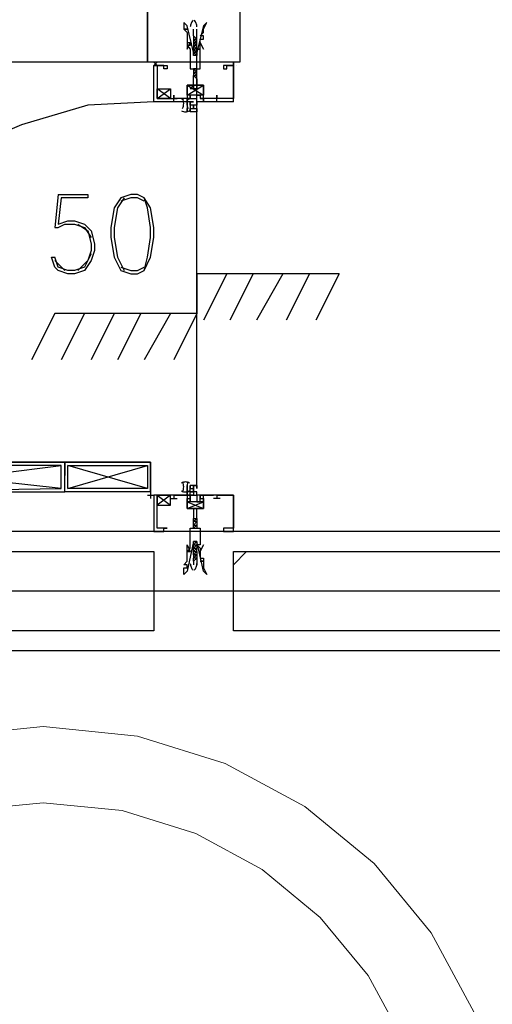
# Model space of a CAD drawing. Header units: millimetres. Extents: x 0 to 420, y 0 to 297.
# Tile 6 of 73: x 90 to 96, y 99 to 112. Entities that reach past the tile are written whole.
import ezdxf

# ---------------------------------------------------------------- set-up
doc = ezdxf.new("R2010")
doc.units = ezdxf.units.MM
doc.layers.add('LINE_000000', color=7, linetype='Continuous')

msp = doc.modelspace()

# ---------------------------------------------------------------- linework, layer by layer
at = {"layer": 'LINE_000000', "lineweight": 25}
for p, q in [((92.16, 111.845), (92.16, 111.929)), ((92.202, 111.802), (92.202, 111.929)), ((92.16, 111.845), (92.16, 111.845)), ((92.16, 111.845), (92.16, 111.802)), ((92.16, 111.802), (92.202, 111.802)), ((92.16, 111.802), (92.16, 111.802)), ((92.16, 111.802), (92.16, 111.802)), ((92.16, 111.802), (92.202, 111.76)), ((92.16, 111.802), (92.16, 111.802)), ((92.16, 111.802), (92.16, 111.76)), ((92.16, 111.76), (92.16, 111.76)), ((92.16, 111.76), (92.16, 111.76)), ((92.16, 111.76), (92.16, 111.718)), ((92.202, 106.087), (92.202, 111.845)), ((92.202, 111.802), (92.202, 111.802)), ((92.202, 111.802), (92.202, 111.802)), ((92.202, 111.802), (92.202, 111.802)), ((92.202, 111.76), (92.202, 111.802)), ((92.202, 111.76), (92.202, 111.76)), ((92.202, 111.718), (92.202, 111.76)), ((92.16, 111.718), (92.202, 111.675)), ((92.16, 111.718), (92.16, 111.718)), ((92.16, 111.718), (92.16, 111.675)), ((92.16, 111.718), (92.16, 111.718)), ((92.16, 111.718), (92.16, 111.718)), ((92.16, 111.718), (92.16, 111.718)), ((92.16, 111.675), (92.16, 111.675)), ((92.16, 111.675), (92.16, 111.675)), ((92.16, 111.675), (92.16, 111.675)), ((92.16, 111.675), (92.16, 111.633)), ((92.16, 111.633), (92.16, 111.633)), ((92.16, 111.633), (92.16, 111.591)), ((92.202, 111.718), (92.202, 111.718)), ((92.202, 111.675), (92.202, 111.718)), ((92.202, 111.718), (92.202, 111.718)), ((92.202, 111.718), (92.202, 111.718)), ((92.202, 111.675), (92.202, 111.675)), ((92.202, 111.675), (92.202, 111.675)), ((92.202, 111.675), (92.202, 111.675)), ((92.202, 111.633), (92.202, 111.675)), ((92.202, 111.633), (92.202, 111.633)), ((92.202, 111.591), (92.202, 111.633)), ((91.694, 111.506), (91.694, 111.506)), ((92.16, 111.591), (92.16, 111.591)), ((92.16, 111.591), (92.16, 111.591)), ((92.202, 111.591), (92.202, 111.591)), ((92.202, 111.591), (92.202, 111.591)), ((92.668, 111.506), (92.668, 111.506)), ((91.652, 111.464), (91.652, 111.464)), ((91.694, 111.464), (91.694, 111.464)), ((92.16, 111.421), (92.16, 111.421)), ((92.16, 111.379), (92.16, 111.379)), ((92.16, 111.379), (92.16, 111.337)), ((92.202, 111.421), (92.202, 111.421)), ((92.202, 111.421), (92.202, 111.421)), ((92.202, 111.421), (92.202, 111.421)), ((92.202, 111.379), (92.202, 111.379)), ((92.202, 111.337), (92.202, 111.379)), ((92.625, 111.464), (92.625, 111.464)), ((92.71, 111.464), (92.71, 111.464)), ((92.16, 111.337), (92.16, 111.337)), ((92.16, 111.337), (92.16, 111.337)), ((92.202, 111.337), (92.202, 111.337)), ((91.694, 111.04), (91.863, 111.167)), ((91.863, 111.04), (91.694, 111.167)), ((92.075, 111.083), (92.287, 111.21)), ((92.075, 111.083), (92.287, 111.21)), ((91.863, 111.04), (91.948, 111.04)), ((91.863, 111.04), (91.948, 111.04)), ((91.906, 110.998), (91.906, 111.083)), ((91.906, 110.998), (91.906, 111.083)), ((91.906, 111.04), (91.906, 111.04)), ((92.498, 111.04), (92.414, 111.04)), ((92.456, 110.998), (92.456, 111.083)), ((92.456, 111.04), (92.456, 111.04)), ((90.424, 109.813), (90.382, 109.389)), ((90.509, 108.839), (90.382, 108.966)), ((94.022, 108.797), (92.202, 108.797)), ((92.202, 108.797), (92.202, 108.289)), ((92.583, 108.797), (92.287, 108.204)), ((92.922, 108.797), (92.625, 108.204)), ((93.303, 108.797), (92.964, 108.204)), ((93.641, 108.797), (93.345, 108.204)), ((94.022, 108.797), (93.726, 108.204)), ((90.382, 108.289), (90.085, 107.696)), ((92.202, 108.289), (90.382, 108.289)), ((90.763, 108.289), (90.466, 107.696)), ((91.144, 108.289), (90.847, 107.696)), ((91.482, 108.289), (91.186, 107.696)), ((91.863, 108.289), (91.525, 107.696)), ((92.202, 108.289), (91.906, 107.696)), ((87.757, 106.003), (90.466, 106.341)), ((90.466, 106.045), (87.757, 106.341)), ((90.551, 106.045), (91.567, 106.341)), ((91.567, 106.045), (90.551, 106.341)), ((92.117, 105.96), (92.117, 106.087)), ((92.117, 106.087), (92.117, 106.087)), ((91.567, 105.96), (91.652, 105.96)), ((91.609, 106.003), (91.609, 105.918)), ((91.694, 105.96), (91.863, 105.833)), ((91.863, 105.96), (91.694, 105.833)), ((91.906, 105.96), (91.906, 105.918)), ((91.906, 105.96), (91.906, 105.918)), ((92.117, 106.003), (92.117, 106.003)), ((92.456, 105.96), (92.456, 105.918)), ((91.863, 105.918), (91.948, 105.918)), ((91.863, 105.918), (91.948, 105.918)), ((91.906, 105.918), (91.906, 105.918)), ((91.906, 105.918), (91.906, 105.918)), ((91.906, 105.918), (91.906, 105.918)), ((92.075, 105.876), (92.287, 105.791)), ((92.075, 105.876), (92.287, 105.791)), ((92.498, 105.918), (92.414, 105.918)), ((92.456, 105.918), (92.456, 105.918)), ((92.456, 105.918), (92.456, 105.918)), ((92.456, 105.918), (92.456, 105.918)), ((92.16, 105.622), (92.16, 105.664)), ((92.16, 105.664), (92.202, 105.664)), ((92.16, 105.622), (92.16, 105.622)), ((92.16, 105.579), (92.16, 105.622)), ((92.16, 105.622), (92.16, 105.622)), ((92.16, 105.622), (92.16, 105.622)), ((92.16, 105.579), (92.16, 105.579)), ((92.16, 105.537), (92.16, 105.579)), ((92.16, 105.579), (92.16, 105.579)), ((92.16, 105.579), (92.16, 105.579)), ((92.202, 105.664), (92.202, 105.622)), ((92.202, 105.664), (92.202, 105.664)), ((92.202, 105.664), (92.202, 105.664)), ((92.202, 105.622), (92.202, 105.579)), ((92.202, 105.622), (92.202, 105.622)), ((92.202, 105.579), (92.202, 105.579)), ((92.202, 105.579), (92.202, 105.537)), ((92.202, 105.579), (92.202, 105.579)), ((102.574, 105.495), (88.053, 105.495)), ((91.652, 105.495), (91.652, 105.495)), ((91.694, 105.495), (91.694, 105.495)), ((92.16, 105.537), (92.202, 105.537)), ((92.16, 105.537), (92.16, 105.537)), ((92.202, 105.537), (92.202, 105.537)), ((92.202, 105.537), (92.202, 105.537)), ((92.625, 105.495), (92.625, 105.495)), ((92.668, 105.495), (92.668, 105.495)), ((92.71, 105.495), (92.71, 105.495)), ((92.16, 105.368), (92.16, 105.368)), ((92.16, 105.368), (92.16, 105.368)), ((92.16, 105.368), (92.16, 105.368)), ((92.16, 105.325), (92.16, 105.368)), ((92.16, 105.368), (92.16, 105.368)), ((92.16, 105.325), (92.16, 105.325)), ((92.16, 105.283), (92.16, 105.325)), ((92.16, 105.325), (92.16, 105.325)), ((92.202, 105.368), (92.202, 105.325)), ((92.202, 105.368), (92.202, 105.368)), ((92.202, 105.368), (92.202, 105.368)), ((92.202, 105.325), (92.202, 105.325)), ((92.202, 105.325), (92.202, 105.283)), ((92.202, 105.325), (92.202, 105.325)), ((92.16, 105.283), (92.202, 105.283)), ((92.16, 105.283), (92.16, 105.283)), ((92.16, 105.283), (92.16, 105.283)), ((92.16, 105.241), (92.16, 105.283)), ((92.16, 105.241), (92.16, 105.241)), ((92.16, 105.198), (92.16, 105.241)), ((92.16, 105.241), (92.16, 105.241)), ((92.16, 105.198), (92.16, 105.198)), ((92.202, 105.283), (92.202, 105.283)), ((92.202, 105.241), (92.202, 105.198)), ((92.202, 105.241), (92.202, 105.241)), ((92.202, 105.198), (92.202, 105.198)), ((92.668, 105.071), (92.837, 105.241)), ((92.16, 105.114), (92.202, 105.156)), ((92.16, 105.156), (92.16, 105.156)), ((92.16, 105.114), (92.16, 105.156)), ((92.16, 105.156), (92.16, 105.156)), ((92.16, 105.114), (92.16, 105.071)), ((92.202, 105.156), (92.202, 105.156)), ((92.202, 105.156), (92.202, 105.071)), ((162.518, 104.733), (55.922, 104.733)), ((82.084, 103.971), (104.055, 103.971))]:
    msp.add_line(p, q, dxfattribs=at)
at = {"layer": 'LINE_000000', "lineweight": 0}
for p, q in [((92.16, 111.506), (92.16, 111.506)), ((92.16, 105.495), (92.16, 105.495))]:
    msp.add_line(p, q, dxfattribs=at)
at = {"layer": 'LINE_000000', "lineweight": 13}
msp.add_line((91.609, 105.96), (91.609, 105.96), dxfattribs=at)
at = {"layer": 'LINE_000000', "lineweight": 25}
for points in [[(83.566, 126.788), (83.566, 119.676), (92.752, 119.676), (92.752, 111.506), (91.567, 111.506), (91.567, 118.491), (83.566, 118.491), (83.566, 103.971)], [(92.151, 112.044), (92.144, 112.035), (92.137, 112.025), (92.132, 112.014), (92.127, 112.003), (92.123, 111.992), (92.12, 111.98), (92.118, 111.969), (92.117, 111.957)], [(92.202, 111.957), (92.201, 111.969), (92.199, 111.98), (92.196, 111.992), (92.192, 112.003), (92.188, 112.014), (92.182, 112.025), (92.176, 112.035), (92.168, 112.044)], [(92.075, 111.76), (92.075, 111.675), (92.117, 111.76)], [(92.16, 111.76), (92.202, 111.76), (92.16, 111.76), (92.202, 111.718)], [(92.202, 111.718), (92.16, 111.718), (92.202, 111.675)], [(92.202, 111.675), (92.16, 111.675), (92.202, 111.633)], [(92.16, 111.633), (92.202, 111.633), (92.16, 111.633), (92.202, 111.591)], [(91.652, 111.506), (91.652, 111.506), (91.694, 111.464), (91.652, 111.464), (91.694, 111.464)], [(92.668, 111.464), (92.668, 111.464), (92.668, 111.506), (92.668, 111.464), (92.668, 111.506)], [(92.668, 110.998), (92.287, 110.998), (92.287, 111.04), (92.244, 111.04), (92.287, 111.04), (92.287, 111.21), (92.16, 111.21), (92.075, 111.21), (92.075, 111.04), (92.117, 111.04), (92.075, 111.04), (92.075, 110.998), (91.652, 110.998), (91.652, 111.464), (91.779, 111.464), (91.821, 111.464), (91.821, 111.421), (91.779, 111.421), (91.779, 111.464), (91.694, 111.464), (91.694, 111.04), (91.863, 111.04)], [(92.202, 111.421), (92.16, 111.421), (92.202, 111.379)], [(92.202, 111.421), (92.16, 111.421), (92.16, 111.379)], [(92.16, 111.379), (92.202, 111.379), (92.202, 111.421)], [(92.16, 111.337), (92.202, 111.337), (92.16, 111.379), (92.202, 111.337)], [(92.668, 110.998), (92.668, 111.464), (92.541, 111.464), (92.541, 111.421), (92.583, 111.421), (92.583, 111.464), (92.668, 111.464), (92.668, 111.04), (92.456, 111.04)], [(92.202, 111.294), (92.202, 111.21), (92.202, 111.167), (92.16, 111.167), (92.16, 111.21), (92.16, 111.167), (92.117, 111.167), (92.16, 111.21), (92.16, 111.337), (92.202, 111.294), (92.202, 111.337)], [(92.414, 111.04), (92.287, 111.04), (92.287, 111.21), (92.075, 111.21), (92.075, 111.04), (91.906, 111.04)], [(92.075, 111.21), (92.287, 111.21), (92.287, 111.083), (92.075, 111.083), (92.075, 111.21), (92.287, 111.083)], [(92.075, 111.21), (92.287, 111.21), (92.287, 111.083), (92.075, 111.083), (92.075, 111.21), (92.287, 111.083)], [(91.652, 110.998), (90.805, 110.956), (89.958, 110.702), (89.154, 110.363), (88.434, 109.855), (87.799, 109.22), (87.291, 108.5), (86.91, 107.696), (86.699, 106.849), (86.614, 106.003)], [(92.105, 111.027), (92.093, 111.033), (92.08, 111.037), (92.067, 111.04), (92.054, 111.04), (92.041, 111.04), (92.028, 111.037), (92.015, 111.033), (92.003, 111.027)], [(92.019, 110.915), (92.025, 110.93), (92.029, 110.945), (92.032, 110.961), (92.033, 110.977), (92.032, 110.993), (92.029, 111.008), (92.025, 111.024), (92.019, 111.039)], [(92.088, 111.039), (92.083, 111.024), (92.078, 111.008), (92.076, 110.993), (92.075, 110.977), (92.076, 110.961), (92.078, 110.945), (92.083, 110.93), (92.088, 110.915)], [(92.075, 110.956), (92.075, 110.998), (92.075, 110.871), (92.075, 110.913)], [(92.117, 110.956), (92.117, 110.998), (92.117, 110.871), (92.117, 110.913)], [(92.003, 110.884), (92.015, 110.878), (92.028, 110.874), (92.041, 110.872), (92.054, 110.871), (92.067, 110.872), (92.08, 110.874), (92.093, 110.878), (92.105, 110.884)], [(90.424, 109.813), (90.805, 109.813), (90.805, 109.77), (90.466, 109.77), (90.424, 109.432), (90.551, 109.474), (90.636, 109.474), (90.763, 109.432), (90.847, 109.347), (90.89, 109.178), (90.89, 109.093), (90.847, 108.966), (90.763, 108.839), (90.636, 108.797), (90.551, 108.797), (90.424, 108.839), (90.382, 108.881), (90.339, 109.008), (90.382, 109.008)], [(91.271, 109.77), (91.186, 109.643), (91.144, 109.389), (91.144, 109.262), (91.186, 109.008), (91.271, 108.839)], [(91.525, 109.728), (91.44, 109.77), (91.355, 109.77), (91.228, 109.728)], [(91.525, 108.839), (91.567, 109.008), (91.609, 109.262), (91.609, 109.389), (91.567, 109.643), (91.525, 109.77)], [(90.382, 109.389), (90.424, 109.389), (90.509, 109.432), (90.636, 109.432), (90.763, 109.389), (90.847, 109.262)], [(90.678, 109.432), (90.805, 109.347), (90.847, 109.178), (90.847, 109.093), (90.805, 108.966), (90.678, 108.839)], [(90.847, 109.051), (90.763, 108.881), (90.636, 108.839), (90.551, 108.839), (90.424, 108.881), (90.382, 109.008)], [(91.228, 108.881), (91.355, 108.839), (91.44, 108.839), (91.525, 108.881)], [(87.715, 106.003), (87.715, 106.384), (90.509, 106.384), (90.509, 106.214)], [(91.609, 106.003), (91.609, 106.384), (90.509, 106.384), (90.509, 106.214)], [(92.105, 106.116), (92.093, 106.122), (92.08, 106.126), (92.067, 106.129), (92.054, 106.13), (92.041, 106.129), (92.028, 106.126), (92.015, 106.122), (92.003, 106.116)], [(92.019, 106.004), (92.025, 106.019), (92.029, 106.035), (92.032, 106.05), (92.033, 106.066), (92.032, 106.082), (92.029, 106.098), (92.025, 106.113), (92.019, 106.128)], [(92.088, 106.128), (92.083, 106.113), (92.078, 106.098), (92.076, 106.082), (92.075, 106.066), (92.076, 106.05), (92.078, 106.035), (92.083, 106.019), (92.088, 106.004)], [(92.668, 105.96), (92.287, 105.96), (92.244, 105.96), (92.244, 105.918), (92.287, 105.918), (92.287, 105.791), (92.16, 105.791), (92.075, 105.791), (92.075, 105.918), (92.117, 105.918), (92.117, 105.96), (92.075, 105.96), (91.652, 105.96), (91.652, 105.495), (91.779, 105.495), (91.779, 105.537), (91.821, 105.537), (91.779, 105.537), (91.694, 105.537), (91.694, 105.96), (91.863, 105.96)], [(91.906, 105.96), (92.075, 105.96), (92.075, 105.791), (92.287, 105.791), (92.287, 105.96), (92.414, 105.96)], [(92.003, 106.016), (92.015, 106.01), (92.028, 106.006), (92.041, 106.003), (92.054, 106.003), (92.067, 106.003), (92.08, 106.006), (92.093, 106.01), (92.105, 106.016)], [(92.456, 105.96), (92.668, 105.96), (92.668, 105.537), (92.583, 105.537), (92.541, 105.537), (92.541, 105.495), (92.668, 105.495), (92.668, 105.96)], [(92.075, 105.791), (92.287, 105.791), (92.287, 105.876), (92.075, 105.876), (92.075, 105.791), (92.287, 105.876)], [(92.075, 105.791), (92.287, 105.791), (92.287, 105.876), (92.075, 105.876), (92.075, 105.791), (92.287, 105.876)], [(92.202, 105.664), (92.202, 105.791), (92.16, 105.791), (92.117, 105.791), (92.16, 105.791), (92.16, 105.664)], [(92.202, 105.622), (92.16, 105.579), (92.202, 105.622), (92.16, 105.622), (92.202, 105.664)], [(92.16, 105.579), (92.202, 105.579), (92.16, 105.537)], [(91.694, 105.495), (91.652, 105.495), (91.694, 105.495), (91.652, 105.495), (91.694, 105.495), (91.652, 105.495)], [(92.075, 105.241), (92.075, 105.325), (92.117, 105.241)], [(92.16, 105.368), (92.202, 105.368), (92.16, 105.325), (92.202, 105.368)], [(92.16, 105.325), (92.202, 105.325), (92.16, 105.283)], [(92.202, 105.241), (92.202, 105.283), (92.16, 105.241), (92.202, 105.283)], [(92.16, 105.241), (92.202, 105.241), (92.16, 105.198), (92.202, 105.198), (92.16, 105.198)], [(92.16, 105.198), (92.16, 105.156), (92.202, 105.198), (92.202, 105.156), (92.16, 105.156)], [(92.117, 105.086), (92.118, 105.074), (92.12, 105.063), (92.123, 105.051), (92.127, 105.04), (92.132, 105.029), (92.137, 105.018), (92.144, 105.008), (92.151, 104.999)], [(92.168, 104.999), (92.176, 105.008), (92.182, 105.018), (92.188, 105.029), (92.192, 105.04), (92.196, 105.051), (92.199, 105.063), (92.201, 105.074), (92.202, 105.086)]]:
    msp.add_lwpolyline(points, dxfattribs=at)
for points in [[(91.567, 118.491), (91.567, 111.506), (83.566, 111.506), (83.566, 118.491), (91.567, 118.491)], [(92.16, 111.591), (92.16, 111.633), (92.075, 111.972), (92.033, 112.014), (92.033, 111.929), (92.075, 111.929), (92.033, 111.929), (92.075, 111.887), (92.075, 111.845), (92.075, 111.802), (92.075, 111.76), (92.117, 111.76), (92.117, 111.718), (92.075, 111.718), (92.117, 111.675), (92.117, 111.633), (92.117, 111.421), (92.244, 111.421), (92.244, 111.633), (92.244, 111.675), (92.202, 111.675), (92.244, 111.675), (92.244, 111.718), (92.244, 111.76), (92.244, 111.802), (92.287, 111.802), (92.287, 111.845), (92.244, 111.845), (92.287, 111.887), (92.287, 111.929), (92.329, 112.014), (92.287, 111.972), (92.202, 111.633), (92.202, 111.591), (92.16, 111.591)], [(92.202, 111.802), (92.16, 111.845), (92.202, 111.802)], [(92.244, 111.76), (92.287, 111.675), (92.244, 111.76)], [(91.694, 111.506), (91.652, 111.464), (91.694, 111.506)], [(91.863, 111.04), (91.694, 111.04), (91.694, 111.167), (91.863, 111.167), (91.863, 111.04)], [(91.906, 111.083), (91.906, 111.04), (91.906, 111.083)], [(92.16, 110.998), (92.075, 110.998), (92.075, 111.04), (92.117, 111.04), (92.117, 111.083), (92.117, 111.04), (92.202, 111.04), (92.202, 111.083), (92.244, 111.083), (92.244, 111.04), (92.287, 111.04), (92.287, 110.998), (92.202, 110.998), (92.202, 110.956), (92.16, 110.956), (92.16, 110.913), (92.202, 110.913), (92.202, 110.871), (92.117, 110.871), (92.117, 110.913), (92.16, 110.913), (92.16, 110.956), (92.117, 110.956), (92.117, 110.998), (92.16, 110.998)], [(92.16, 110.998), (92.075, 110.998), (92.075, 111.04), (92.117, 111.04), (92.117, 111.083), (92.117, 111.04), (92.202, 111.04), (92.202, 111.083), (92.244, 111.083), (92.244, 111.04), (92.287, 111.04), (92.287, 110.998), (92.202, 110.998), (92.202, 110.956), (92.16, 110.956), (92.16, 110.913), (92.202, 110.913), (92.202, 110.871), (92.117, 110.871), (92.117, 110.913), (92.16, 110.913), (92.16, 110.956), (92.117, 110.956), (92.117, 110.998), (92.16, 110.998)], [(92.456, 111.083), (92.456, 111.04), (92.456, 111.083)], [(91.355, 109.813), (91.228, 109.77), (91.144, 109.643), (91.101, 109.389), (91.101, 109.262), (91.144, 109.008), (91.228, 108.839), (91.355, 108.797), (91.44, 108.797), (91.525, 108.839), (91.609, 109.008), (91.652, 109.262), (91.652, 109.389), (91.609, 109.643), (91.525, 109.77), (91.44, 109.813), (91.355, 109.813)], [(90.509, 106.003), (90.509, 106.384), (87.715, 106.384), (87.715, 106.003), (90.509, 106.003)], [(90.466, 106.045), (90.466, 106.341), (87.757, 106.341), (87.757, 106.003), (90.466, 106.045)], [(90.509, 106.003), (90.509, 106.384), (91.609, 106.384), (91.609, 106.003), (90.509, 106.003)], [(90.551, 106.045), (90.551, 106.341), (91.567, 106.341), (91.567, 106.045), (90.551, 106.045)], [(92.16, 105.96), (92.075, 105.96), (92.117, 105.96), (92.117, 105.918), (92.117, 105.876), (92.117, 105.96), (92.202, 105.96), (92.202, 105.876), (92.244, 105.876), (92.244, 105.918), (92.244, 105.96), (92.287, 105.96), (92.202, 105.96), (92.202, 106.003), (92.16, 106.003), (92.16, 106.087), (92.202, 106.087), (92.202, 106.045), (92.202, 106.087), (92.117, 106.087), (92.117, 106.045), (92.16, 106.045), (92.16, 106.087), (92.16, 106.003), (92.117, 106.003), (92.16, 106.003), (92.16, 105.96)], [(92.075, 105.96), (92.075, 106.045), (92.075, 106.087), (92.075, 105.96)], [(92.16, 105.96), (92.075, 105.96), (92.117, 105.96), (92.117, 105.918), (92.117, 105.876), (92.117, 105.96), (92.202, 105.96), (92.202, 105.876), (92.244, 105.876), (92.244, 105.918), (92.244, 105.96), (92.287, 105.96), (92.202, 105.96), (92.202, 106.003), (92.16, 106.003), (92.16, 106.087), (92.202, 106.087), (92.202, 106.045), (92.202, 106.087), (92.117, 106.087), (92.117, 106.045), (92.16, 106.045), (92.16, 106.087), (92.16, 106.003), (92.117, 106.003), (92.16, 106.003), (92.16, 105.96)], [(91.863, 105.96), (91.694, 105.96), (91.694, 105.833), (91.863, 105.833), (91.863, 105.96)], [(92.16, 105.368), (92.075, 104.987), (92.033, 104.944), (92.033, 105.029), (92.075, 105.029), (92.075, 105.071), (92.033, 105.071), (92.075, 105.114), (92.075, 105.156), (92.075, 105.198), (92.075, 105.241), (92.117, 105.241), (92.075, 105.241), (92.117, 105.283), (92.117, 105.325), (92.117, 105.537), (92.244, 105.537), (92.244, 105.325), (92.202, 105.325), (92.244, 105.283), (92.244, 105.241), (92.244, 105.198), (92.244, 105.156), (92.287, 105.156), (92.287, 105.114), (92.244, 105.114), (92.287, 105.114), (92.287, 105.071), (92.287, 105.029), (92.329, 104.944), (92.287, 104.987), (92.202, 105.368), (92.16, 105.368)], [(92.244, 105.241), (92.287, 105.325), (92.244, 105.241)], [(88.307, 104.225), (88.307, 105.241), (91.652, 105.241), (91.652, 104.225), (88.307, 104.225)], [(92.668, 104.225), (92.668, 105.241), (102.701, 105.241), (102.701, 104.225), (92.668, 104.225)]]:
    msp.add_lwpolyline(points, close=True, dxfattribs=at)
at = {"layer": 'LINE_000000', "lineweight": 13}
for points in [[(91.609, 106.003), (91.609, 106.341), (91.609, 106.003)], [(91.652, 105.96), (92.033, 105.96), (91.652, 105.96)]]:
    msp.add_lwpolyline(points, close=True, dxfattribs=at)
for points in [[(95.753, 99.338), (95.201, 100.356), (94.469, 101.243), (93.583, 101.974), (92.565, 102.526), (91.441, 102.875), (90.234, 102.997), (89.026, 102.875), (87.902, 102.526), (86.884, 101.974), (85.998, 101.243), (85.266, 100.356), (84.714, 99.338)], [(94.856, 98.959), (94.393, 99.812), (93.781, 100.554), (93.038, 101.167), (92.186, 101.629), (91.245, 101.921), (90.234, 102.023), (89.223, 101.921), (88.281, 101.629), (87.429, 101.167), (86.686, 100.554), (86.074, 99.812), (85.611, 98.959)]]:
    msp.add_lwpolyline(points, dxfattribs=at)

doc.saveas('drawing.dxf')
